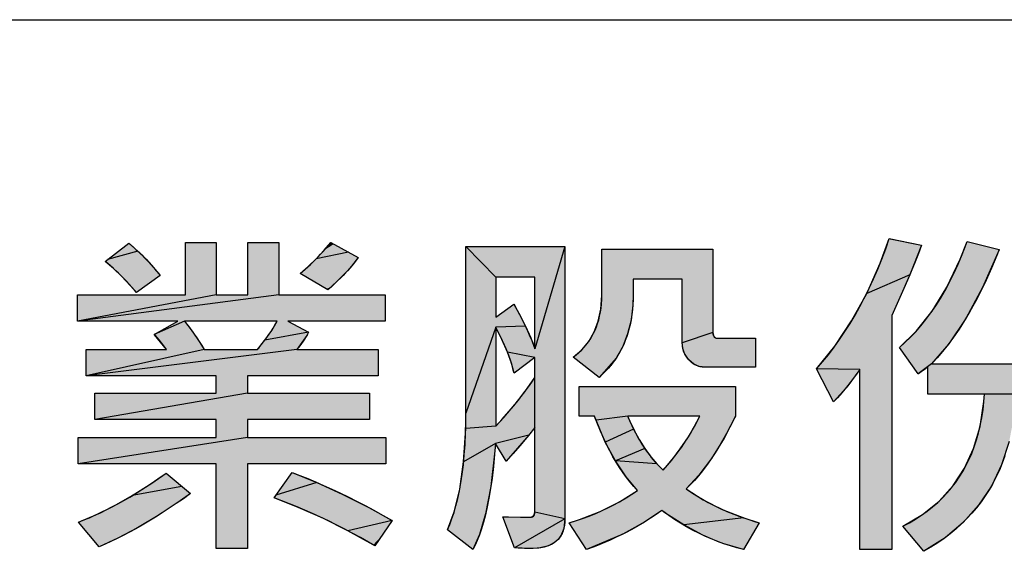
# Model space of a CAD drawing. Extents: x 0 to 1189, y 0 to 841.
# Tile 33 of 53: x 989 to 1006, y 81 to 90. Entities that reach past the tile are written whole.
import ezdxf

# ---------------------------------------------------------------- set-up
doc = ezdxf.new("R2010")
doc.units = 0
doc.header["$LTSCALE"] = 65.395
doc.header["$MEASUREMENT"] = 0
doc.layers.get('0').update_dxf_attribs({"linetype": 'CONTINUOUS'})

msp = doc.modelspace()

# ---------------------------------------------------------------- linework, layer by layer
at = {"color": 3, "linetype": 'Continuous'}
msp.add_line((909, 90), (1174, 90), dxfattribs=at)
at = {"color": 4, "linetype": 'Continuous'}
for p, q in [((994.62662, 86.06064), (994.73915, 86.19265)), ((994.73915, 86.19265), (995.20634, 85.94)), ((1004.11221, 85.83995), (1004.26687, 86.26086)), ((1004.26687, 86.26086), (1004.81932, 86.1455)), ((1004.28234, 86.25763), (1004.81932, 86.1455)), ((1005.47832, 85.90905), (1005.59536, 86.21075)), ((991.44463, 86.04571), (990.93011, 85.90231)), ((991.29134, 86.18169), (991.44463, 86.04571)), ((991.44463, 86.04571), (991.58611, 85.90674)), ((994.49069, 85.91563), (994.62662, 86.06064)), ((995.04189, 86.02893), (994.49069, 85.91563)), ((997.55447, 85.59914), (997.04326, 86.12253)), ((998.73263, 86.12253), (998.22124, 84.378)), ((1004.81932, 86.1455), (1004.61839, 85.63929)), ((1006.14194, 86.06774), (1005.85843, 85.42502)), ((1006.14381, 86.07242), (1006.14194, 86.06774)), ((991.03243, 85.74656), (990.88819, 85.86988)), ((991.58611, 85.90674), (991.7129, 85.7679)), ((994.35303, 85.78367), (994.49069, 85.91563)), ((995.20634, 85.94), (995.12549, 85.83127)), ((1005.24964, 85.42871), (1005.47832, 85.90905)), ((991.17566, 85.60996), (991.03243, 85.74656)), ((991.7129, 85.7679), (991.8257, 85.62924)), ((994.21385, 85.66439), (994.35303, 85.78367)), ((995.02086, 85.7087), (994.88865, 85.5705)), ((995.12549, 85.83127), (995.02086, 85.7087)), ((1003.88211, 85.32401), (1004.11221, 85.83995)), ((991.3179, 85.45946), (991.17566, 85.60996)), ((994.88865, 85.5705), (994.72459, 85.41465)), ((998.22124, 85.59914), (997.55447, 85.59914)), ((997.55447, 85.59914), (997.55447, 84.91845)), ((998.22124, 84.378), (998.22124, 85.59914)), ((1004.61839, 85.63929), (1003.88211, 85.32401)), ((1004.61839, 85.63929), (1004.51656, 85.40565)), ((991.42271, 85.33848), (991.3179, 85.45946)), ((994.72459, 85.41465), (994.68904, 85.38251)), ((1004.51656, 85.40565), (1004.30811, 84.94751)), ((1005.00008, 85.02271), (1005.24964, 85.42871)), ((1005.85843, 85.42502), (1005.57107, 84.89511)), ((992.78322, 85.29742), (990.41908, 84.84728)), ((993.84897, 85.29742), (990.41908, 84.84728)), ((999.34646, 85.05427), (999.36405, 85.28552)), ((999.36405, 85.28552), (999.36425, 85.31447)), ((999.8986, 85.29742), (999.89298, 85.12412)), ((1003.62441, 84.85308), (1003.88211, 85.32401)), ((997.86037, 85.14099), (997.9446, 84.98782)), ((999.3023, 84.84936), (999.34646, 85.05427)), ((999.89298, 85.12412), (999.86124, 84.86599)), ((1004.73045, 84.68249), (1005.00008, 85.02271)), ((992.24278, 84.84728), (991.72547, 84.62456)), ((992.24278, 84.84728), (992.37264, 84.6783)), ((993.73, 84.69255), (993.82287, 84.84728)), ((997.9446, 84.98782), (998.05763, 84.765)), ((999.23319, 84.66714), (999.3023, 84.84936)), ((999.86124, 84.86599), (999.80318, 84.6321)), ((1003.3396, 84.42405), (1003.62441, 84.85308)), ((1004.30811, 84.94751), (1004.30811, 80.94707)), ((1005.57107, 84.89511), (1005.28133, 84.46405)), ((992.37264, 84.6783), (992.50383, 84.48504)), ((993.61522, 84.52632), (993.73, 84.69255)), ((997.55447, 84.74497), (997.04326, 83.27606)), ((998.05763, 84.765), (997.55447, 84.74497)), ((997.65788, 84.53719), (997.55447, 84.74497)), ((998.05763, 84.765), (998.14916, 84.56221)), ((1004.44035, 84.40097), (1004.73045, 84.68249)), ((991.93393, 84.366), (991.73232, 84.61748)), ((993.48792, 84.366), (993.61522, 84.52632)), ((994.36018, 84.65971), (993.61522, 84.52632)), ((994.32723, 84.60513), (994.16078, 84.366)), ((994.36018, 84.65971), (994.32723, 84.60513)), ((997.75059, 84.3228), (997.65788, 84.53719)), ((998.14916, 84.56221), (998.22124, 84.378)), ((999.02061, 84.36027), (999.13943, 84.50462)), ((999.13943, 84.50462), (999.23319, 84.66714)), ((999.80318, 84.6321), (999.71986, 84.41946)), ((1001.25806, 84.65362), (1000.73572, 84.48032)), ((1001.25806, 84.65362), (1001.26781, 84.60208)), ((1001.26781, 84.60208), (1001.28125, 84.58214)), ((1001.28125, 84.58214), (1001.30044, 84.56786)), ((1001.30044, 84.56786), (1001.35533, 84.55653)), ((992.57755, 84.366), (990.56246, 83.91377)), ((994.16078, 84.366), (990.56246, 83.91377)), ((992.50383, 84.48504), (992.57755, 84.366)), ((998.876, 84.23358), (999.02061, 84.36027)), ((999.71986, 84.41946), (999.61135, 84.22558)), ((1000.74384, 84.39356), (1000.73572, 84.48032)), ((1000.75833, 84.3388), (1000.74384, 84.39356)), ((1000.78015, 84.28653), (1000.75833, 84.3388)), ((1003.02764, 84.03418), (1003.3396, 84.42405)), ((1005.28133, 84.46405), (1004.98984, 84.11927)), ((998.22124, 84.22767), (997.75059, 84.3228)), ((997.81878, 84.1315), (997.75059, 84.3228)), ((998.22124, 81.58478), (998.22124, 84.22767)), ((999.61135, 84.22558), (999.31709, 83.88976)), ((999.61135, 84.22558), (999.4773, 84.04921)), ((1000.84603, 84.18956), (1000.78015, 84.28653)), ((1000.92575, 84.11993), (1000.84603, 84.18956)), ((997.86541, 83.96093), (997.81878, 84.1315)), ((999.4773, 84.04921), (999.31709, 83.88976)), ((1000.97101, 84.09543), (1000.92575, 84.11993)), ((1001.01988, 84.07781), (1000.97101, 84.09543)), ((1001.12945, 84.06324), (1001.01988, 84.07781)), ((1001.98695, 84.06324), (1001.12945, 84.06324)), ((1003.76262, 84.022), (1003.02764, 84.03418)), ((1003.76262, 84.022), (1003.54042, 83.7223)), ((1004.98984, 84.11927), (1004.76121, 83.94892)), ((1004.92268, 84.06915), (1004.76684, 83.9524)), ((998.04884, 83.6418), (998.22124, 83.88471)), ((1004.76684, 83.9524), (1004.76121, 83.94892)), ((1003.54042, 83.7223), (1003.31544, 83.46972)), ((993.31757, 83.62006), (990.71488, 83.16783)), ((997.86159, 83.40387), (998.04884, 83.6418)), ((1007.33989, 83.60196), (1004.92268, 83.60196)), ((997.65878, 83.17041), (997.86159, 83.40387)), ((1005.81703, 83.05214), (1005.88253, 83.47792)), ((997.03988, 83.01348), (997.04326, 83.27606)), ((997.55447, 83.05856), (997.65878, 83.17041)), ((999.26354, 83.15979), (999.23792, 83.22909)), ((999.80429, 83.22909), (999.26354, 83.15979)), ((999.42242, 82.78517), (999.26354, 83.15979)), ((999.80429, 83.22909), (999.81375, 83.20621)), ((1001.03552, 83.22908), (999.80429, 83.22908)), ((999.81375, 83.20621), (999.90401, 83.00654)), ((1000.94038, 83.04315), (1001.03552, 83.22909)), ((1001.64313, 83.22909), (1001.44813, 82.85308)), ((997.00514, 82.44578), (997.03988, 83.01348)), ((997.55447, 83.05856), (997.03988, 83.01348)), ((999.90401, 83.00654), (999.42242, 82.78517)), ((999.90401, 83.00654), (999.99818, 82.82903)), ((1000.82925, 82.85611), (1000.94038, 83.04315)), ((1005.70666, 82.67467), (1005.81703, 83.05214)), ((993.31757, 82.86212), (990.43004, 82.40989)), ((998.11444, 82.9031), (997.54856, 82.75876)), ((998.11444, 82.9031), (997.72795, 82.45704)), ((999.99818, 82.82903), (1000.09595, 82.67187)), ((1000.70134, 82.66776), (1000.82925, 82.85611)), ((1001.44813, 82.85308), (1001.23406, 82.50647)), ((997.54856, 82.75876), (997.00514, 82.44578)), ((997.54856, 82.75876), (997.53914, 82.63755)), ((999.59401, 82.46346), (999.42242, 82.78517)), ((1000.09595, 82.67187), (999.59401, 82.46346)), ((1000.09595, 82.67187), (1000.19717, 82.5334)), ((1000.55578, 82.47793), (1000.70134, 82.66776)), ((1005.55346, 82.33916), (1005.70666, 82.67467)), ((1006.31425, 82.79696), (1006.18371, 82.39591)), ((997.53914, 82.63755), (997.46957, 82.02546)), ((1000.19717, 82.5334), (1000.30176, 82.41212)), ((1001.23406, 82.50647), (1001.01904, 82.21901)), ((996.93818, 81.97759), (997.00514, 82.44578)), ((1000.30176, 82.41212), (999.59401, 82.46346)), ((999.77726, 82.18922), (999.59401, 82.46346)), ((1000.30176, 82.41212), (1000.40981, 82.30671)), ((1000.40981, 82.30671), (1000.55578, 82.47793)), ((1005.35732, 82.04044), (1005.55346, 82.33916)), ((1006.18371, 82.39591), (1006.00956, 82.03387)), ((991.68203, 82.08282), (991.92801, 82.25451)), ((991.92801, 82.25451), (992.34509, 81.90459)), ((994.08143, 82.26547), (994.4989, 82.09556)), ((999.97168, 81.95766), (999.77726, 82.18922)), ((1001.01904, 82.21901), (1000.80288, 81.98376)), ((991.34849, 81.86997), (991.68203, 82.08282)), ((992.19828, 82.02776), (991.34849, 81.86997)), ((994.4989, 82.09556), (993.80205, 81.87649)), ((994.4989, 82.09556), (994.93381, 81.89639)), ((997.46957, 82.02546), (997.38011, 81.55667)), ((1000.80288, 81.98376), (1001.092, 81.79935)), ((1005.11738, 81.77619), (1005.35732, 82.04044)), ((1006.00956, 82.03387), (1005.79125, 81.70648)), ((991.03038, 81.68966), (991.34849, 81.86997)), ((992.34509, 81.90459), (992.167, 81.77869)), ((994.1828, 81.66882), (993.76963, 81.83134)), ((994.93381, 81.89639), (995.38737, 81.6661)), ((996.84473, 81.59488), (996.93818, 81.97759)), ((999.665, 81.76454), (999.97168, 81.95766)), ((990.72663, 81.53952), (991.03038, 81.68966)), ((992.167, 81.77869), (991.79443, 81.53258)), ((994.6024, 81.48185), (994.1828, 81.66882)), ((995.38737, 81.6661), (995.78489, 81.44645)), ((999.33527, 81.59896), (999.665, 81.76454)), ((1001.092, 81.79935), (1001.41764, 81.63427)), ((1004.83203, 81.54528), (1005.11738, 81.77619)), ((1005.79125, 81.70648), (1005.52818, 81.41231)), ((990.43613, 81.41739), (990.72663, 81.53952)), ((991.79443, 81.53258), (991.44062, 81.32184)), ((995.02908, 81.26938), (994.6024, 81.48185)), ((996.72937, 81.28498), (996.84473, 81.59488)), ((997.38011, 81.55667), (997.27659, 81.20484)), ((997.67488, 81.50753), (998.13322, 81.50248)), ((998.13598, 81.50248), (998.15728, 81.50392)), ((998.15728, 81.50392), (998.20538, 81.52881)), ((998.20538, 81.52881), (998.22124, 81.58478)), ((998.73263, 81.47255), (998.22124, 81.58478)), ((998.97987, 81.4604), (999.33527, 81.59896)), ((1000.3858, 81.6168), (1000.07812, 81.40956)), ((1000.4403, 81.57679), (1000.3858, 81.6168)), ((1000.75938, 81.36782), (1000.4403, 81.57679)), ((1001.78302, 81.48941), (1000.75938, 81.36782)), ((1001.41764, 81.63427), (1001.78302, 81.48941)), ((1001.78302, 81.48941), (1002.0482, 81.40539)), ((1004.49655, 81.34623), (1004.83203, 81.54528)), ((991.44062, 81.32184), (991.10477, 81.14413)), ((995.78489, 81.44645), (995.02908, 81.26938)), ((998.73263, 81.47255), (997.87133, 80.97926)), ((998.73263, 81.47255), (998.71393, 81.3079)), ((998.80571, 81.40539), (998.97987, 81.4604)), ((999.09959, 80.94707), (998.80571, 81.40539)), ((1000.07812, 81.40956), (999.72271, 81.21369)), ((1001.08848, 81.19391), (1000.75938, 81.36782)), ((1002.0482, 81.40539), (1001.78146, 80.94707)), ((1005.52818, 81.41231), (1005.21836, 81.14994)), ((991.10477, 81.14413), (990.78605, 80.99718)), ((995.46355, 81.03022), (995.02908, 81.26938)), ((997.1635, 80.94707), (996.72937, 81.28498)), ((997.27659, 81.20484), (997.1635, 80.94707)), ((998.66105, 81.18041), (998.62175, 81.12763)), ((998.71393, 81.3079), (998.66105, 81.18041)), ((999.72271, 81.21369), (999.09959, 80.94707)), ((999.72271, 81.21369), (999.31467, 81.03009)), ((1001.25733, 81.11963), (1001.08848, 81.19391)), ((1005.21836, 81.14994), (1004.85743, 80.91801)), ((998.14207, 80.96412), (997.87133, 80.97926)), ((998.45215, 81.01336), (998.28644, 80.97285)), ((998.57389, 81.08222), (998.45215, 81.01336)), ((998.62175, 81.12763), (998.57389, 81.08222)), ((999.31467, 81.03009), (999.09959, 80.94707)), ((1001.4291, 81.05375), (1001.25733, 81.11963)), ((1001.78146, 80.94707), (1001.4291, 81.05375)), ((998.28644, 80.97285), (998.14207, 80.96412)), ((1004.30811, 80.94707), (1003.76262, 80.94707))]:
    msp.add_line(p, q, dxfattribs=at)
for points in [[(995.67667, 82.40989), (993.31757, 82.40989), (993.31757, 80.96726), (992.78322, 80.96726), (992.78322, 82.40989), (990.43004, 82.40989), (990.43004, 82.86212), (992.78322, 82.86212), (992.78322, 83.16783), (990.71488, 83.16783), (990.71488, 83.62006), (992.78322, 83.62006), (992.78322, 83.91377), (990.56246, 83.91377), (990.56246, 84.366), (991.93393, 84.366), (991.87328, 84.45163), (991.8089, 84.53247), (991.74102, 84.60837), (991.72547, 84.62456), (992.12846, 84.84728), (990.41908, 84.84728), (990.41908, 85.29742), (992.25983, 85.29742), (992.25983, 86.19265), (992.78322, 86.19265), (992.78322, 85.29742), (993.32349, 85.29742), (993.32349, 86.19265), (993.84897, 86.19265), (993.84897, 85.29742), (995.66466, 85.29742), (995.66466, 84.84728), (994.00522, 84.84728), (994.36018, 84.65971)], [(994.68904, 85.38251), (994.21385, 85.66439), (994.2582, 85.70092), (994.30241, 85.7387), (994.34648, 85.77775), (994.3904, 85.81808), (994.43416, 85.85969), (994.47775, 85.90261), (994.52118, 85.94684), (994.56443, 85.9924), (994.60749, 86.0393), (994.65036, 86.08756), (994.69303, 86.13717), (994.73548, 86.18816), (994.73915, 86.19265)], [(1003.31544, 83.46972), (1003.02764, 84.03418), (1003.12951, 84.15368), (1003.22865, 84.27702), (1003.32509, 84.40425), (1003.41884, 84.53546), (1003.5099, 84.67074), (1003.59827, 84.81018), (1003.68395, 84.95387), (1003.76691, 85.1019), (1003.84714, 85.25438), (1003.92461, 85.41142), (1003.99931, 85.57311), (1004.0712, 85.73959), (1004.14023, 85.91095), (1004.20636, 86.08733), (1004.26687, 86.26086)], [(1004.92268, 83.60196), (1004.92268, 84.06915), (1004.88354, 84.0341), (1004.82988, 83.99376), (1004.76121, 83.94892), (1004.44035, 84.40097), (1004.53491, 84.4845), (1004.62741, 84.57366), (1004.71787, 84.66864), (1004.80635, 84.76963), (1004.89285, 84.87686), (1004.97738, 84.99056), (1005.05993, 85.11099), (1005.14049, 85.23841), (1005.21901, 85.37311), (1005.29547, 85.51539), (1005.3698, 85.66554), (1005.44194, 85.8239), (1005.5118, 85.99081), (1005.57931, 86.1666), (1005.59536, 86.21075), (1006.14381, 86.07242), (1006.10206, 85.9692), (1006.01111, 85.75482), (1005.91966, 85.55295), (1005.82778, 85.36308), (1005.73553, 85.18474), (1005.64298, 85.01745), (1005.55018, 84.86076), (1005.45716, 84.71422), (1005.36397, 84.5774), (1005.27063, 84.44989), (1005.17716, 84.33129), (1005.08357, 84.2212), (1004.98984, 84.11927), (1007.78602, 84.11927)], [(990.88819, 85.86988), (991.29134, 86.18169), (991.31904, 86.15809), (991.36959, 86.11395), (991.41855, 86.06982), (991.46594, 86.02569), (991.51178, 85.98157), (991.55611, 85.93746), (991.59894, 85.89337), (991.64029, 85.84929), (991.68019, 85.80524), (991.71866, 85.7612), (991.75572, 85.71719), (991.79139, 85.6732), (991.8257, 85.62924)], [(998.22124, 83.03559), (998.11002, 82.89769), (997.96885, 82.72822), (997.84181, 82.582), (997.72795, 82.45704), (997.54856, 82.75876), (997.53394, 82.57664), (997.51314, 82.36466), (997.48982, 82.16958), (997.46421, 81.99042), (997.43653, 81.82619), (997.407, 81.67599), (997.37581, 81.53891), (997.34316, 81.41411), (997.30922, 81.30077), (997.27415, 81.19813), (997.23809, 81.10542), (997.20117, 81.02196), (997.1635, 80.94707), (996.72937, 81.28498), (996.7687, 81.37757), (996.80603, 81.47696), (996.84125, 81.58355), (996.87423, 81.6977), (996.90482, 81.81984), (996.93288, 81.95038), (996.95822, 82.08976), (996.98066, 82.23842), (997.00002, 82.39683), (997.01609, 82.56546), (997.02865, 82.74481), (997.03748, 82.93538), (997.04234, 83.13769), (997.04326, 83.27606), (997.04326, 86.12253), (998.73263, 86.12253), (998.73263, 81.47255)], [(1001.13174, 84.06324), (1001.1136, 84.06358), (1001.07722, 84.06646), (1001.04286, 84.07217), (1001.01033, 84.08063), (1000.97944, 84.09179), (1000.95005, 84.10568), (1000.92209, 84.12231), (1000.8955, 84.14175), (1000.87017, 84.1641), (1000.84603, 84.18956), (1000.82165, 84.21955), (1000.80051, 84.25032), (1000.78247, 84.28196), (1000.76741, 84.31456), (1000.75528, 84.34815), (1000.74607, 84.38279), (1000.73974, 84.41862), (1000.73634, 84.45578), (1000.73572, 84.48032), (1000.73572, 85.56712), (999.8986, 85.56712), (999.8986, 85.29742), (999.89757, 85.22222), (999.8936, 85.13374), (999.88674, 85.04814), (999.87708, 84.9653), (999.86467, 84.88511), (999.84959, 84.80747), (999.83189, 84.73226), (999.81162, 84.6594), (999.78881, 84.58879), (999.76348, 84.52032), (999.73566, 84.45393), (999.70534, 84.38953), (999.67253, 84.32704), (999.6372, 84.26639), (999.59933, 84.20751), (999.55891, 84.15039), (999.51592, 84.09499), (999.4703, 84.04127), (999.422, 83.98918), (999.37096, 83.93868), (999.31709, 83.88976), (998.876, 84.23358), (998.92498, 84.27208), (998.97112, 84.31223), (999.01452, 84.35405), (999.05526, 84.39757), (999.09342, 84.44283), (999.12905, 84.48988), (999.16217, 84.53875), (999.19281, 84.58948), (999.22099, 84.64213), (999.24674, 84.6968), (999.27004, 84.75358), (999.29088, 84.81255), (999.30925, 84.87383), (999.32509, 84.93753), (999.33836, 85.00377), (999.34899, 85.07266), (999.3569, 85.14434), (999.36199, 85.21893), (999.36417, 85.29657), (999.36425, 86.07833)], [(999.36425, 86.07833), (1001.25806, 86.07833), (1001.25806, 84.65362), (1001.25943, 84.63208), (1001.26329, 84.61401), (1001.26936, 84.59893), (1001.27753, 84.58637), (1001.28244, 84.58092), (1001.2879, 84.57601), (1001.30049, 84.56783), (1001.3156, 84.56176), (1001.33369, 84.5579), (1001.35533, 84.55653), (1001.98695, 84.55653), (1001.98695, 84.06324)], [(1004.81932, 86.1455), (1004.76862, 86.00753), (1004.69972, 85.83363), (1004.60875, 85.61678), (1004.51656, 85.40565)], [(991.8257, 85.62924), (991.42271, 85.33848), (991.38672, 85.38102), (991.34189, 85.43255), (991.29695, 85.48259), (991.25191, 85.53118), (991.20678, 85.57833), (991.16155, 85.62407), (991.11623, 85.66841), (991.07081, 85.71137), (991.0253, 85.75298), (990.97969, 85.79326), (990.93399, 85.83222), (990.88819, 85.86988)], [(995.20634, 85.94), (995.18264, 85.90632), (995.1567, 85.87132), (995.12843, 85.83495), (995.09769, 85.79714), (995.06437, 85.75784), (995.02834, 85.71699), (994.98947, 85.67453), (994.94762, 85.63039), (994.90266, 85.58451), (994.85444, 85.53682), (994.8028, 85.48724), (994.7476, 85.43572), (994.68904, 85.38251)], [(997.55447, 84.91845), (997.86037, 85.14099), (997.87597, 85.11329), (997.91864, 85.03601), (997.95885, 84.96096), (997.99667, 84.88809), (998.03217, 84.81736), (998.06541, 84.7487), (998.09646, 84.68209), (998.1254, 84.61748), (998.15228, 84.5548), (998.17717, 84.49403), (998.20014, 84.43511), (998.22124, 84.378)], [(993.82287, 84.84728), (992.24278, 84.84728), (992.28419, 84.79573), (992.32573, 84.74184), (992.36739, 84.68555), (992.40921, 84.62677), (992.45118, 84.56541), (992.49332, 84.50139), (992.53565, 84.4346), (992.57755, 84.366)], [(992.57755, 84.366), (993.48792, 84.366), (993.5089, 84.39097), (993.52957, 84.41608), (993.56993, 84.46674), (993.60902, 84.51798), (993.64687, 84.56983), (993.6835, 84.6223), (993.71892, 84.67542), (993.75315, 84.7292), (993.78621, 84.78366), (993.81812, 84.83883), (993.82287, 84.84728)], [(997.55447, 84.74497), (997.55447, 83.05856), (997.62152, 83.12987), (997.68863, 83.2034), (997.75409, 83.27732), (997.81792, 83.35165), (997.88014, 83.4264), (997.94079, 83.5016), (997.99989, 83.57724), (998.05746, 83.65336), (998.11353, 83.72997), (998.16812, 83.80708), (998.22124, 83.88471)], [(998.22124, 84.22767), (997.86541, 83.96093), (997.85261, 84.01363), (997.83776, 84.06833), (997.82079, 84.12509), (997.8016, 84.18399), (997.7801, 84.24511), (997.75618, 84.30852), (997.72976, 84.37431), (997.70071, 84.44255), (997.66895, 84.51332), (997.63435, 84.58671), (997.59681, 84.66281), (997.5562, 84.74169), (997.55447, 84.74497)], [(994.33857, 84.62373), (994.26635, 84.50938), (994.20794, 84.42561), (994.16078, 84.366), (995.54425, 84.366), (995.54425, 83.91377), (993.31757, 83.91377), (993.31757, 83.62006), (995.39983, 83.62006), (995.39983, 83.16783), (993.31757, 83.16783), (993.31757, 82.86212), (995.67667, 82.86212), (995.67667, 82.40989)], [(1003.76262, 80.94707), (1003.76262, 84.022), (1003.71875, 83.95956), (1003.62514, 83.83149), (1003.53876, 83.72024), (1003.45881, 83.62392), (1003.38457, 83.54089), (1003.31544, 83.46972)], [(1001.78146, 80.94707), (1001.66849, 80.97728), (1001.55686, 81.01078), (1001.44651, 81.0476), (1001.33738, 81.08775), (1001.28325, 81.10908), (1001.22941, 81.13125), (1001.12262, 81.1781), (1001.01694, 81.22835), (1000.91232, 81.28202), (1000.80871, 81.33917), (1000.70609, 81.39983), (1000.60439, 81.46408), (1000.50359, 81.53196), (1000.40365, 81.60355), (1000.3858, 81.6168), (1000.29259, 81.54951), (1000.19479, 81.48331), (1000.09226, 81.41822), (999.98487, 81.35426), (999.87244, 81.29146), (999.75482, 81.22985), (999.63186, 81.16946), (999.50337, 81.11034), (999.36918, 81.05252), (999.22913, 80.99606), (999.09959, 80.94707), (998.80571, 81.40539), (998.91579, 81.43925), (999.03334, 81.4789), (999.14799, 81.52128), (999.25982, 81.56635), (999.36894, 81.61411), (999.47544, 81.66457), (999.57941, 81.71772), (999.68094, 81.77359), (999.78012, 81.83218), (999.87701, 81.89353), (999.97168, 81.95766), (999.90848, 82.02713), (999.84637, 82.10069), (999.78535, 82.17848), (999.72543, 82.26064), (999.66662, 82.34733), (999.60895, 82.4387), (999.55243, 82.53492), (999.4971, 82.63616), (999.44299, 82.74259), (999.39016, 82.85441), (999.33863, 82.97179), (999.28848, 83.09494), (999.23975, 83.22405), (999.23792, 83.22908), (998.97327, 83.22908), (998.97327, 83.73438), (1001.64313, 83.73438), (1001.64313, 83.22908), (1001.62906, 83.19986), (1001.56076, 83.0627), (1001.49231, 82.93294), (1001.42375, 82.81029), (1001.35509, 82.69448), (1001.28634, 82.58522), (1001.21751, 82.48227), (1001.1486, 82.38539), (1001.07962, 82.29431), (1001.01057, 82.20883), (1000.94144, 82.12872), (1000.87222, 82.05376), (1000.80288, 81.98376), (1000.891, 81.92309), (1000.98265, 81.8643), (1001.07792, 81.80742), (1001.17691, 81.75246), (1001.27973, 81.69946), (1001.38648, 81.64844), (1001.49727, 81.59945), (1001.61221, 81.55251), (1001.73141, 81.50768), (1001.855, 81.46502), (1001.98309, 81.42457), (1002.0482, 81.40539)], [(1006.24074, 82.55005), (1006.19554, 82.42591), (1006.14598, 82.30587), (1006.09209, 82.18976), (1006.03386, 82.07742), (1005.9713, 81.96873), (1005.90435, 81.86355), (1005.83297, 81.76176), (1005.75712, 81.6633), (1005.67677, 81.56813), (1005.59182, 81.47616), (1005.50217, 81.38734), (1005.40769, 81.30159), (1005.30825, 81.21887), (1005.20368, 81.13916), (1005.09381, 81.06245), (1004.97846, 80.98873), (1004.85743, 80.91801), (1004.49655, 81.34623), (1004.60954, 81.40638), (1004.71688, 81.46969), (1004.81879, 81.53615), (1004.91548, 81.60573), (1005.00714, 81.67847), (1005.09394, 81.75437), (1005.17603, 81.83349), (1005.25356, 81.9159), (1005.32662, 82.00168), (1005.36151, 82.04586), (1005.39531, 82.09091), (1005.45963, 82.18361), (1005.51965, 82.2799), (1005.57542, 82.37992), (1005.62696, 82.48383), (1005.67428, 82.59178), (1005.71734, 82.70397), (1005.7561, 82.82058), (1005.79051, 82.94182), (1005.82047, 83.06789), (1005.84587, 83.19903), (1005.86659, 83.33547), (1005.88249, 83.47744), (1005.89203, 83.60196)], [(999.80839, 83.21912), (999.83671, 83.15232), (999.86545, 83.08794), (999.89461, 83.0259), (999.92415, 82.96616), (999.95408, 82.90864), (999.98439, 82.85329), (1000.01506, 82.80006), (1000.04609, 82.74887), (1000.07747, 82.69968), (1000.1092, 82.65244), (1000.14126, 82.60709), (1000.17366, 82.56358), (1000.20639, 82.52186), (1000.23946, 82.48189), (1000.27285, 82.44362), (1000.30658, 82.40701), (1000.34065, 82.37201), (1000.37506, 82.33859), (1000.40981, 82.30671), (1000.43149, 82.33112), (1000.48436, 82.39208), (1000.5353, 82.45287), (1000.58433, 82.51348), (1000.63151, 82.57393), (1000.67684, 82.63421), (1000.72037, 82.69433), (1000.76213, 82.7543), (1000.80213, 82.81411), (1000.84042, 82.87378), (1000.87702, 82.93331), (1000.91195, 82.9927), (1000.94524, 83.05197), (1000.97692, 83.11112), (1001.007, 83.17015), (1001.03552, 83.22908)], [(990.78605, 80.99718), (990.43613, 81.41739), (990.52738, 81.45341), (990.61992, 81.49215), (990.71378, 81.53367), (990.80901, 81.57803), (990.90563, 81.62531), (991.00368, 81.67557), (991.10319, 81.72889), (991.2042, 81.78535), (991.30675, 81.84501), (991.41086, 81.90796), (991.51658, 81.97428), (991.62394, 82.04406), (991.73297, 82.11736), (991.8437, 82.1943), (991.92801, 82.25451)], [(993.76963, 81.83134), (994.08143, 82.26547), (994.21249, 82.21446), (994.34525, 82.1606), (994.47974, 82.10383), (994.616, 82.0441), (994.75408, 81.98135), (994.89401, 81.91552), (995.03584, 81.84655), (995.17959, 81.77437), (995.32531, 81.69892), (995.47305, 81.62014), (995.62283, 81.53794), (995.77471, 81.45228), (995.78489, 81.44645)], [(992.34509, 81.90459), (992.22257, 81.81742), (992.10081, 81.73323), (991.98101, 81.65284), (991.86316, 81.57617), (991.74723, 81.50314), (991.63319, 81.43366), (991.52102, 81.36768), (991.4107, 81.3051), (991.30219, 81.24586), (991.19548, 81.18989), (991.09054, 81.1371), (990.98734, 81.08744), (990.88585, 81.04082), (990.78605, 80.99718)], [(995.78489, 81.44645), (995.49118, 81.01424), (995.38162, 81.07706), (995.2431, 81.15442), (995.10541, 81.22902), (994.96854, 81.30089), (994.83245, 81.37007), (994.69714, 81.43661), (994.56257, 81.50054), (994.42872, 81.5619), (994.29558, 81.62073), (994.16313, 81.67705), (994.03133, 81.73091), (993.90017, 81.78233), (993.76963, 81.83134)], [(998.73263, 81.47255), (998.73053, 81.41379), (998.72444, 81.36004), (998.71467, 81.31088), (998.70141, 81.26587), (998.68483, 81.22465), (998.66498, 81.18688), (998.64185, 81.15227), (998.62902, 81.13607), (998.61535, 81.1206), (998.58547, 81.09185), (998.55202, 81.06589), (998.51475, 81.04264), (998.47332, 81.02211), (998.42735, 81.00437), (998.3764, 80.98955), (998.32, 80.97786), (998.25764, 80.96955), (998.18877, 80.96496), (998.14207, 80.96412), (998.04095, 80.96636), (997.9344, 80.97321), (997.87133, 80.97926), (997.67488, 81.50753), (997.7675, 81.50457), (997.97654, 81.5027), (998.13598, 81.50248)], [(998.13602, 81.50248), (998.16023, 81.50439), (998.17921, 81.50966), (998.19412, 81.5179), (998.20032, 81.52318), (998.20571, 81.52924), (998.21408, 81.54368), (998.21935, 81.56186), (998.22124, 81.58478)]]:
    msp.add_lwpolyline(points, dxfattribs=at)
for points in [[(992.25983, 85.29742), (992.25983, 86.19265), (992.78322, 86.19265)], [(992.78322, 86.19265), (992.78322, 85.29742), (992.25983, 85.29742)], [(993.32349, 85.29742), (993.32349, 86.19265), (993.84897, 86.19265)], [(993.84897, 86.19265), (993.84897, 85.29742), (993.32349, 85.29742)], [(994.62662, 86.06064), (994.73915, 86.19265), (994.78774, 86.16638)], [(1004.11221, 85.83995), (1004.26687, 86.26086), (1004.28234, 86.25763)], [(1004.81932, 86.1455), (1004.11221, 85.83995), (1004.28234, 86.25763)], [(1005.47832, 85.90905), (1005.59536, 86.21075), (1006.14381, 86.07242)], [(991.44463, 86.04571), (990.93011, 85.90231), (991.29134, 86.18169), (991.14943, 86.07193)], [(990.93011, 85.90231), (991.44463, 86.04571), (991.58611, 85.90674)], [(994.49069, 85.91563), (994.62662, 86.06064), (995.04189, 86.02893)], [(994.49069, 85.91563), (995.04189, 86.02893), (995.20634, 85.94)], [(994.78774, 86.16638), (995.04189, 86.02893), (994.62662, 86.06064)], [(997.04326, 83.27606), (997.04326, 86.12253), (997.55447, 85.59914)], [(997.55447, 85.59914), (997.04326, 86.12253), (998.73263, 86.12253)], [(997.55447, 85.59914), (998.73263, 86.12253), (997.88786, 85.59914)], [(997.88786, 85.59914), (998.73263, 86.12253), (998.22124, 85.59914)], [(998.22124, 84.378), (998.73263, 86.12253), (998.22124, 84.22767)], [(998.22124, 84.22767), (998.73263, 86.12253), (998.22124, 84.05619)], [(998.22124, 84.05619), (998.73263, 86.12253), (998.22124, 83.88471)], [(998.22124, 83.88471), (998.73263, 86.12253), (998.22124, 83.03559)], [(998.22124, 83.03559), (998.73263, 86.12253), (998.22124, 81.58478)], [(998.73263, 86.12253), (998.73263, 81.47255), (998.22124, 81.58478)], [(998.22124, 85.59914), (998.73263, 86.12253), (998.22124, 84.98857)], [(998.73263, 86.12253), (998.22124, 84.378), (998.22124, 84.98857)], [(1001.25806, 86.07833), (999.8986, 85.56712), (999.36425, 86.07833)], [(999.36425, 85.31447), (999.36425, 86.07833), (999.8986, 85.56712)], [(999.8986, 85.56712), (1001.25806, 86.07833), (1000.73572, 85.56712)], [(1001.25806, 86.07833), (1001.25806, 84.65362), (1000.73572, 85.56712)], [(1004.81932, 86.1455), (1004.61839, 85.63929), (1004.11221, 85.83995)], [(1005.47832, 85.90905), (1006.14194, 86.06774), (1005.24964, 85.42871)], [(1006.14194, 86.06774), (1005.85843, 85.42502), (1005.24964, 85.42871)], [(1006.14194, 86.06774), (1005.47832, 85.90905), (1006.14381, 86.07242)], [(990.93011, 85.90231), (991.58611, 85.90674), (990.88819, 85.86988)], [(991.58611, 85.90674), (991.7129, 85.7679), (990.88819, 85.86988)], [(991.03243, 85.74656), (990.88819, 85.86988), (991.7129, 85.7679)], [(994.35303, 85.78367), (994.49069, 85.91563), (995.12549, 85.83127)], [(995.20634, 85.94), (995.12549, 85.83127), (994.49069, 85.91563)], [(991.7129, 85.7679), (991.8257, 85.62924), (991.03243, 85.74656)], [(991.17566, 85.60996), (991.03243, 85.74656), (991.8257, 85.62924)], [(994.21385, 85.66439), (994.35303, 85.78367), (995.02086, 85.7087)], [(995.02086, 85.7087), (994.88865, 85.5705), (994.21385, 85.66439)], [(995.12549, 85.83127), (995.02086, 85.7087), (994.35303, 85.78367)], [(1003.88211, 85.32401), (1004.11221, 85.83995), (1004.61839, 85.63929)], [(991.8257, 85.62924), (991.78379, 85.599), (991.17566, 85.60996)], [(991.3179, 85.45946), (991.17566, 85.60996), (991.78379, 85.599)], [(991.78379, 85.599), (991.56456, 85.44083), (991.3179, 85.45946)], [(994.38112, 85.56517), (994.21385, 85.66439), (994.88865, 85.5705)], [(994.88865, 85.5705), (994.72459, 85.41465), (994.38112, 85.56517)], [(994.63962, 85.41182), (994.38112, 85.56517), (994.72459, 85.41465)], [(997.55447, 85.25879), (997.04326, 83.27606), (997.55447, 85.59914)], [(999.8986, 85.56712), (999.8986, 85.29742), (999.36425, 85.31447)], [(1000.73572, 84.48032), (1000.73572, 85.56712), (1001.25806, 84.65362)], [(1003.88211, 85.32401), (1004.61839, 85.63929), (1004.51656, 85.40565)], [(991.42271, 85.33848), (991.3179, 85.45946), (991.56456, 85.44083)], [(994.72459, 85.41465), (994.68904, 85.38251), (994.63962, 85.41182)], [(1004.51073, 85.39282), (1003.88211, 85.32401), (1004.51656, 85.40565)], [(1004.51073, 85.39282), (1004.30811, 84.94751), (1003.88211, 85.32401)], [(1005.00008, 85.02271), (1005.24964, 85.42871), (1005.85843, 85.42502)], [(1005.85843, 85.42502), (1005.57107, 84.89511), (1005.00008, 85.02271)], [(992.78322, 85.29742), (990.41908, 84.84728), (992.25983, 85.29742)], [(990.41908, 84.84728), (990.41908, 85.29742), (992.25983, 85.29742)], [(993.84897, 85.29742), (990.41908, 84.84728), (993.32349, 85.29742)], [(990.41908, 84.84728), (992.78322, 85.29742), (993.32349, 85.29742)], [(990.41908, 84.84728), (993.84897, 85.29742), (995.66466, 85.29742)], [(990.41908, 84.84728), (995.66466, 85.29742), (992.12846, 84.84728)], [(992.12846, 84.84728), (995.66466, 85.29742), (992.24278, 84.84728)], [(992.24278, 84.84728), (995.66466, 85.29742), (992.79897, 84.84728)], [(992.79897, 84.84728), (995.66466, 85.29742), (993.65854, 84.84728)], [(993.65854, 84.84728), (995.66466, 85.29742), (993.82287, 84.84728)], [(993.82287, 84.84728), (995.66466, 85.29742), (994.00522, 84.84728)], [(995.66466, 85.29742), (995.66466, 84.84728), (994.00522, 84.84728)], [(997.55447, 84.91845), (997.04326, 83.27606), (997.55447, 85.25879)], [(999.34646, 85.05427), (999.36405, 85.28552), (999.89298, 85.12412)], [(999.36405, 85.28552), (999.36425, 85.31447), (999.8986, 85.29742)], [(999.8986, 85.29742), (999.89298, 85.12412), (999.36405, 85.28552)], [(1003.62441, 84.85308), (1003.88211, 85.32401), (1004.30811, 84.94751)], [(997.55447, 84.91845), (997.70742, 85.02972), (997.9446, 84.98782)], [(997.86037, 85.14099), (997.9446, 84.98782), (997.70742, 85.02972)], [(999.3023, 84.84936), (999.34646, 85.05427), (999.86124, 84.86599)], [(999.89298, 85.12412), (999.86124, 84.86599), (999.34646, 85.05427)], [(1004.73045, 84.68249), (1005.00008, 85.02271), (1005.57107, 84.89511)], [(991.72547, 84.62456), (992.12846, 84.84728), (992.24278, 84.84728)], [(991.72547, 84.62456), (992.24278, 84.84728), (992.37264, 84.6783)], [(993.73, 84.69255), (993.82287, 84.84728), (994.00522, 84.84728)], [(994.00522, 84.84728), (994.36018, 84.65971), (993.73, 84.69255)], [(997.55447, 84.74497), (997.04326, 83.27606), (997.55447, 84.91845)], [(997.9446, 84.98782), (998.05763, 84.765), (997.55447, 84.91845)], [(998.05763, 84.765), (997.55447, 84.74497), (997.55447, 84.91845)], [(999.3023, 84.84936), (999.86124, 84.86599), (999.23319, 84.66714)], [(999.86124, 84.86599), (999.80318, 84.6321), (999.23319, 84.66714)], [(1003.3396, 84.42405), (1003.62441, 84.85308), (1004.30811, 84.83549)], [(1004.30811, 84.94751), (1004.30811, 84.83549), (1003.62441, 84.85308)], [(1005.57107, 84.89511), (1005.28133, 84.46405), (1004.73045, 84.68249)], [(991.72547, 84.62456), (992.37264, 84.6783), (991.73232, 84.61748)], [(992.37264, 84.6783), (992.50383, 84.48504), (991.73232, 84.61748)], [(993.61522, 84.52632), (993.73, 84.69255), (994.36018, 84.65971)], [(997.04326, 83.27606), (997.55447, 84.74497), (997.55447, 83.90177)], [(998.05763, 84.765), (998.14916, 84.56221), (997.55447, 84.74497)], [(997.65788, 84.53719), (997.55447, 84.74497), (998.14916, 84.56221)], [(1003.3396, 84.42405), (1004.30811, 84.83549), (1003.02764, 84.03418)], [(1003.02764, 84.03418), (1004.30811, 84.83549), (1003.76262, 84.022)], [(1003.76262, 84.022), (1004.30811, 84.83549), (1003.76262, 81.03317)], [(1003.76262, 81.03317), (1004.30811, 84.83549), (1003.76262, 80.94707)], [(1003.76262, 80.94707), (1004.30811, 84.83549), (1004.29284, 80.94707)], [(1004.30811, 84.83549), (1004.30811, 80.94707), (1004.29284, 80.94707)], [(1004.44035, 84.40097), (1004.73045, 84.68249), (1005.28133, 84.46405)], [(991.93393, 84.366), (991.73232, 84.61748), (992.50383, 84.48504)], [(993.61522, 84.52632), (994.32723, 84.60513), (993.48792, 84.366)], [(994.32723, 84.60513), (994.16078, 84.366), (993.48792, 84.366)], [(993.61522, 84.52632), (994.36018, 84.65971), (994.32723, 84.60513)], [(998.14916, 84.56221), (998.22124, 84.378), (997.65788, 84.53719)], [(997.75059, 84.3228), (997.65788, 84.53719), (998.22124, 84.378)], [(999.02061, 84.36027), (999.13943, 84.50462), (999.71986, 84.41946)], [(999.13943, 84.50462), (999.23319, 84.66714), (999.80318, 84.6321)], [(999.80318, 84.6321), (999.71986, 84.41946), (999.13943, 84.50462)], [(1000.73572, 84.48032), (1001.25806, 84.65362), (1001.26781, 84.60208)], [(1001.28125, 84.58214), (1000.73572, 84.48032), (1001.26781, 84.60208)], [(1001.30044, 84.56786), (1000.73572, 84.48032), (1001.28125, 84.58214)], [(1001.35533, 84.55653), (1000.73572, 84.48032), (1001.30044, 84.56786)], [(1001.98695, 84.55653), (1000.73572, 84.48032), (1001.35533, 84.55653)], [(1000.73572, 84.48032), (1001.98695, 84.55653), (1000.74384, 84.39356)], [(1000.74384, 84.39356), (1001.98695, 84.55653), (1000.75833, 84.3388)], [(1000.75833, 84.3388), (1001.98695, 84.55653), (1000.78015, 84.28653)], [(1000.78015, 84.28653), (1001.98695, 84.55653), (1000.84603, 84.18956)], [(1000.84603, 84.18956), (1001.98695, 84.55653), (1000.92575, 84.11993)], [(1000.92575, 84.11993), (1001.98695, 84.55653), (1000.97101, 84.09543)], [(1000.97101, 84.09543), (1001.98695, 84.55653), (1001.01988, 84.07781)], [(1001.01988, 84.07781), (1001.98695, 84.55653), (1001.12945, 84.06324)], [(1001.12945, 84.06324), (1001.98695, 84.55653), (1001.13174, 84.06324)], [(1001.98695, 84.55653), (1001.98695, 84.06324), (1001.13174, 84.06324)], [(992.57755, 84.366), (990.56246, 83.91377), (991.93393, 84.366)], [(990.56246, 83.91377), (990.56246, 84.366), (991.93393, 84.366)], [(994.16078, 84.366), (990.56246, 83.91377), (993.48792, 84.366)], [(993.48792, 84.366), (990.56246, 83.91377), (993.16747, 84.366)], [(993.16747, 84.366), (990.56246, 83.91377), (992.67223, 84.366)], [(990.56246, 83.91377), (992.57755, 84.366), (992.67223, 84.366)], [(990.56246, 83.91377), (994.16078, 84.366), (995.54425, 84.366)], [(990.56246, 83.91377), (995.54425, 84.366), (992.78322, 83.91377)], [(992.50383, 84.48504), (992.57755, 84.366), (991.93393, 84.366)], [(992.78322, 83.91377), (995.54425, 84.366), (993.31757, 83.91377)], [(995.54425, 84.366), (995.54425, 83.91377), (993.31757, 83.91377)], [(997.75059, 84.3228), (998.22124, 84.378), (998.22124, 84.22767)], [(999.02061, 84.36027), (999.71986, 84.41946), (998.876, 84.23358)], [(999.71986, 84.41946), (999.61135, 84.22558), (998.876, 84.23358)], [(1005.28133, 84.46405), (1004.98984, 84.11927), (1004.44035, 84.40097)], [(1004.76121, 83.94892), (1004.44035, 84.40097), (1004.98984, 84.11927)], [(997.81878, 84.1315), (997.75059, 84.3228), (998.22124, 84.22767)], [(998.22124, 84.22767), (998.04333, 84.0943), (997.81878, 84.1315)], [(999.31709, 83.88976), (998.876, 84.23358), (999.61135, 84.22558)], [(999.31709, 83.88976), (999.61135, 84.22558), (999.4773, 84.04921)], [(997.86541, 83.96093), (997.81878, 84.1315), (998.04333, 84.0943)], [(1003.30738, 83.48553), (1003.02764, 84.03418), (1003.76262, 84.022)], [(1003.54042, 83.7223), (1003.30738, 83.48553), (1003.76262, 84.022)], [(1004.76121, 83.94892), (1004.98984, 84.11927), (1004.76684, 83.9524), (1004.92268, 84.06915)], [(1004.92268, 84.06915), (1004.98984, 84.11927), (1007.78602, 84.11927)], [(1007.78602, 84.11927), (1007.89529, 84.022), (1004.92268, 84.06915)], [(1004.92268, 83.60196), (1004.92268, 84.06915), (1007.89529, 84.022)], [(1004.92268, 83.60196), (1007.89529, 84.022), (1005.89203, 83.60196)], [(1005.89203, 83.60196), (1007.89529, 84.022), (1006.43248, 83.60196)], [(992.78322, 83.62006), (992.78322, 83.91377), (993.31757, 83.91377)], [(993.31757, 83.91377), (993.31757, 83.62006), (992.78322, 83.62006)], [(997.55447, 83.90177), (997.55447, 83.05856), (997.04326, 83.27606)], [(998.22124, 83.88471), (998.22124, 83.03559), (998.04884, 83.6418)], [(998.97327, 83.22908), (998.97327, 83.73438), (1001.64313, 83.73438)], [(998.97327, 83.22908), (1001.64313, 83.73438), (999.23792, 83.22908)], [(999.23792, 83.22908), (1001.64313, 83.73438), (999.80429, 83.22908)], [(999.80429, 83.22908), (1001.64313, 83.73438), (1000.07024, 83.22908)], [(1000.07024, 83.22908), (1001.64313, 83.73438), (1000.60213, 83.22908)], [(1000.60213, 83.22908), (1001.64313, 83.73438), (1001.00104, 83.22908)], [(1001.00104, 83.22908), (1001.64313, 83.73438), (1001.03552, 83.22908)], [(1001.64313, 83.73438), (1001.64313, 83.22908), (1001.03552, 83.22908)], [(1003.54042, 83.7223), (1003.31544, 83.46972), (1003.30738, 83.48553)], [(993.31757, 83.62006), (990.71488, 83.16783), (992.78322, 83.62006)], [(990.71488, 83.16783), (990.71488, 83.62006), (992.78322, 83.62006)], [(990.71488, 83.16783), (993.31757, 83.62006), (995.39983, 83.62006)], [(990.71488, 83.16783), (995.39983, 83.62006), (992.78322, 83.16783)], [(992.78322, 83.16783), (995.39983, 83.62006), (993.31757, 83.16783)], [(995.39983, 83.62006), (995.39983, 83.16783), (993.31757, 83.16783)], [(997.86159, 83.40387), (998.04884, 83.6418), (998.22124, 83.03559)], [(1005.88253, 83.47792), (1005.89203, 83.60196), (1006.43248, 83.60196)], [(1006.43248, 83.60196), (1006.39986, 83.24235), (1005.88253, 83.47792)], [(997.65878, 83.17041), (997.86159, 83.40387), (998.22124, 83.03559)], [(1005.81703, 83.05214), (1005.88253, 83.47792), (1006.39986, 83.24235)], [(992.78322, 82.86212), (992.78322, 83.16783), (993.31757, 83.16783)], [(993.31757, 83.16783), (993.31757, 82.86212), (992.78322, 82.86212)], [(997.03988, 83.01348), (997.04326, 83.27606), (997.55447, 83.05856)], [(997.55447, 83.05856), (997.65878, 83.17041), (998.22124, 83.03559)], [(999.26354, 83.15979), (999.23792, 83.22908), (999.80429, 83.22908)], [(999.26354, 83.15979), (999.80429, 83.22909), (999.81375, 83.20621)], [(999.81375, 83.20621), (999.90401, 83.00654), (999.26354, 83.15979)], [(999.42242, 82.78517), (999.26354, 83.15979), (999.90401, 83.00654)], [(1000.94038, 83.04315), (1001.64313, 83.22908), (1000.82925, 82.85611)], [(1001.64313, 83.22908), (1001.44813, 82.85308), (1000.82925, 82.85611)], [(1000.94038, 83.04315), (1001.03552, 83.22908), (1001.64313, 83.22908)], [(1006.39986, 83.24235), (1006.31425, 82.79696), (1005.81703, 83.05214)], [(997.00514, 82.44578), (997.03988, 83.01348), (997.54856, 82.75876)], [(997.03988, 83.01348), (997.55447, 83.05856), (998.22124, 83.03559)], [(998.22124, 83.03559), (998.11444, 82.9031), (997.03988, 83.01348)], [(998.11444, 82.9031), (997.54856, 82.75876), (997.03988, 83.01348)], [(999.42242, 82.78517), (999.90401, 83.00654), (999.99818, 82.82903)], [(1005.70666, 82.67467), (1005.81703, 83.05214), (1006.31425, 82.79696)], [(993.31757, 82.86212), (990.43004, 82.40989), (992.78322, 82.86212)], [(990.43004, 82.40989), (990.43004, 82.86212), (992.78322, 82.86212)], [(990.43004, 82.40989), (993.31757, 82.86212), (995.67667, 82.86212)], [(990.43004, 82.40989), (995.67667, 82.86212), (992.78322, 82.40989)], [(992.78322, 82.40989), (995.67667, 82.86212), (993.31757, 82.40989)], [(995.67667, 82.86212), (995.67667, 82.40989), (993.31757, 82.40989)], [(997.72795, 82.45704), (997.54856, 82.75876), (998.11444, 82.9031)], [(999.99818, 82.82903), (1000.09595, 82.67187), (999.42242, 82.78517)], [(1000.70134, 82.66776), (1000.82925, 82.85611), (1001.44813, 82.85308)], [(1001.44813, 82.85308), (1001.23406, 82.50647), (1000.70134, 82.66776)], [(997.00514, 82.44578), (997.54856, 82.75876), (997.53914, 82.63755)], [(999.59401, 82.46346), (999.42242, 82.78517), (1000.09595, 82.67187)], [(1000.30176, 82.41212), (999.59401, 82.46346), (1000.19717, 82.5334), (1000.09595, 82.67187)], [(1000.55578, 82.47793), (1000.70134, 82.66776), (1001.23406, 82.50647)], [(1005.55346, 82.33916), (1005.70666, 82.67467), (1006.18371, 82.39591)], [(1006.31425, 82.79696), (1006.18371, 82.39591), (1005.70666, 82.67467)], [(997.53914, 82.63755), (997.46957, 82.02546), (997.00514, 82.44578)], [(1000.55578, 82.47793), (1001.23406, 82.50647), (1000.40981, 82.30671)], [(1001.23406, 82.50647), (1001.01904, 82.21901), (1000.40981, 82.30671)], [(992.78322, 80.96726), (992.78322, 82.40989), (993.31757, 82.40989)], [(993.31757, 82.40989), (993.31757, 80.96726), (992.78322, 80.96726)], [(996.93818, 81.97759), (997.00514, 82.44578), (997.46957, 82.02546)], [(999.77726, 82.18922), (999.59401, 82.46346), (1000.30176, 82.41212)], [(1000.40981, 82.30671), (999.77726, 82.18922), (1000.30176, 82.41212)], [(1005.55346, 82.33916), (1006.18371, 82.39591), (1005.35732, 82.04044)], [(1006.18371, 82.39591), (1006.00956, 82.03387), (1005.35732, 82.04044)], [(991.68203, 82.08282), (991.92801, 82.25451), (991.97139, 82.21812)], [(991.97139, 82.21812), (992.19828, 82.02776), (991.68203, 82.08282)], [(994.4989, 82.09556), (993.80205, 81.87649), (994.08143, 82.26547), (993.97168, 82.11266)], [(1001.01904, 82.21901), (999.77726, 82.18922), (1000.40981, 82.30671)], [(1001.01904, 82.21901), (1000.80288, 81.98376), (999.77726, 82.18922)], [(999.97168, 81.95766), (999.77726, 82.18922), (1000.80288, 81.98376)], [(991.34849, 81.86997), (991.68203, 82.08282), (992.19828, 82.02776)], [(991.34849, 81.86997), (992.19828, 82.02776), (992.34509, 81.90459)], [(993.80205, 81.87649), (994.4989, 82.09556), (994.93381, 81.89639)], [(996.93818, 81.97759), (997.46957, 82.02546), (996.84473, 81.59488)], [(997.46957, 82.02546), (997.38011, 81.55667), (996.84473, 81.59488)], [(1000.80288, 81.98376), (1001.092, 81.79935), (999.97168, 81.95766)], [(1005.11738, 81.77619), (1005.35732, 82.04044), (1006.00956, 82.03387)], [(1006.00956, 82.03387), (1005.79125, 81.70648), (1005.11738, 81.77619)], [(991.03038, 81.68966), (991.34849, 81.86997), (992.167, 81.77869)], [(992.34509, 81.90459), (992.167, 81.77869), (991.34849, 81.86997)], [(993.80205, 81.87649), (994.93381, 81.89639), (993.76963, 81.83134)], [(993.76963, 81.83134), (994.93381, 81.89639), (994.1828, 81.66882)], [(994.93381, 81.89639), (995.38737, 81.6661), (994.1828, 81.66882)], [(999.665, 81.76454), (999.97168, 81.95766), (1001.092, 81.79935)], [(991.03038, 81.68966), (992.167, 81.77869), (990.72663, 81.53952)], [(992.167, 81.77869), (991.79443, 81.53258), (990.72663, 81.53952)], [(994.6024, 81.48185), (994.1828, 81.66882), (995.38737, 81.6661)], [(995.38737, 81.6661), (995.78489, 81.44645), (994.6024, 81.48185)], [(999.33527, 81.59896), (999.665, 81.76454), (1000.3858, 81.6168)], [(1001.092, 81.79935), (1001.41764, 81.63427), (999.665, 81.76454)], [(1001.41764, 81.63427), (1000.3858, 81.6168), (999.665, 81.76454)], [(1004.83203, 81.54528), (1005.11738, 81.77619), (1005.79125, 81.70648)], [(1005.79125, 81.70648), (1005.52818, 81.41231), (1004.83203, 81.54528)], [(990.43613, 81.41739), (990.72663, 81.53952), (991.79443, 81.53258)], [(991.79443, 81.53258), (991.44062, 81.32184), (990.43613, 81.41739)], [(995.02908, 81.26938), (994.6024, 81.48185), (995.78489, 81.44645)], [(996.72937, 81.28498), (996.84473, 81.59488), (997.38011, 81.55667)], [(997.38011, 81.55667), (997.27659, 81.20484), (996.72937, 81.28498)], [(997.87133, 80.97926), (997.67488, 81.50753), (998.13322, 81.50248)], [(998.73263, 81.47255), (997.87133, 80.97926), (998.13598, 81.50248)], [(998.13598, 81.50248), (997.87133, 80.97926), (998.13322, 81.50248)], [(998.13598, 81.50248), (998.15728, 81.50392), (998.73263, 81.47255)], [(998.15728, 81.50392), (998.20538, 81.52881), (998.73263, 81.47255)], [(998.22124, 81.58478), (998.73263, 81.47255), (998.20538, 81.52881)], [(999.33527, 81.59896), (1000.3858, 81.6168), (998.97987, 81.4604)], [(1000.3858, 81.6168), (1000.07812, 81.40956), (998.97987, 81.4604)], [(1000.3858, 81.6168), (1001.41764, 81.63427), (1000.4403, 81.57679)], [(1001.41764, 81.63427), (1001.78302, 81.48941), (1000.4403, 81.57679)], [(1000.75938, 81.36782), (1000.4403, 81.57679), (1001.78302, 81.48941)], [(1000.75938, 81.36782), (1001.78302, 81.48941), (1002.0482, 81.40539)], [(1004.49655, 81.34623), (1004.83203, 81.54528), (1005.52818, 81.41231)], [(990.5593, 81.26948), (990.43613, 81.41739), (991.44062, 81.32184)], [(991.44062, 81.32184), (991.10477, 81.14413), (990.5593, 81.26948)], [(995.02908, 81.26938), (995.78489, 81.44645), (995.75435, 81.4015)], [(995.75435, 81.4015), (995.59457, 81.16638), (995.02908, 81.26938)], [(997.87133, 80.97926), (998.73263, 81.47255), (998.71393, 81.3079)], [(998.80571, 81.40539), (998.97987, 81.4604), (1000.07812, 81.40956)], [(1000.07812, 81.40956), (999.72271, 81.21369), (998.80571, 81.40539)], [(999.09959, 80.94707), (998.80571, 81.40539), (999.72271, 81.21369)], [(1000.75938, 81.36782), (1002.0482, 81.40539), (1001.08848, 81.19391)], [(1001.08848, 81.19391), (1002.0482, 81.40539), (1001.25733, 81.11963)], [(1001.25733, 81.11963), (1002.0482, 81.40539), (1001.4291, 81.05375)], [(1002.0482, 81.40539), (1001.78146, 80.94707), (1001.4291, 81.05375)], [(1005.52818, 81.41231), (1005.21836, 81.14994), (1004.49655, 81.34623)], [(1004.85743, 80.91801), (1004.49655, 81.34623), (1005.21836, 81.14994)], [(990.74966, 81.04089), (990.5593, 81.26948), (991.10477, 81.14413)], [(991.10477, 81.14413), (990.78605, 80.99718), (990.74966, 81.04089)], [(995.46355, 81.03022), (995.02908, 81.26938), (995.59457, 81.16638)], [(995.59457, 81.16638), (995.49118, 81.01424), (995.46355, 81.03022)], [(997.1635, 80.94707), (996.72937, 81.28498), (997.27659, 81.20484)], [(998.66105, 81.18041), (997.87133, 80.97926), (998.71393, 81.3079)], [(998.62175, 81.12763), (997.87133, 80.97926), (998.66105, 81.18041)], [(999.09959, 80.94707), (999.72271, 81.21369), (999.31467, 81.03009)], [(998.57389, 81.08222), (997.87133, 80.97926), (998.62175, 81.12763)], [(998.45215, 81.01336), (997.87133, 80.97926), (998.57389, 81.08222)], [(998.45215, 81.01336), (998.28644, 80.97285), (997.87133, 80.97926)], [(998.14207, 80.96412), (997.87133, 80.97926), (998.28644, 80.97285)]]:
    msp.add_solid(points, dxfattribs=at)

doc.saveas('drawing.dxf')
